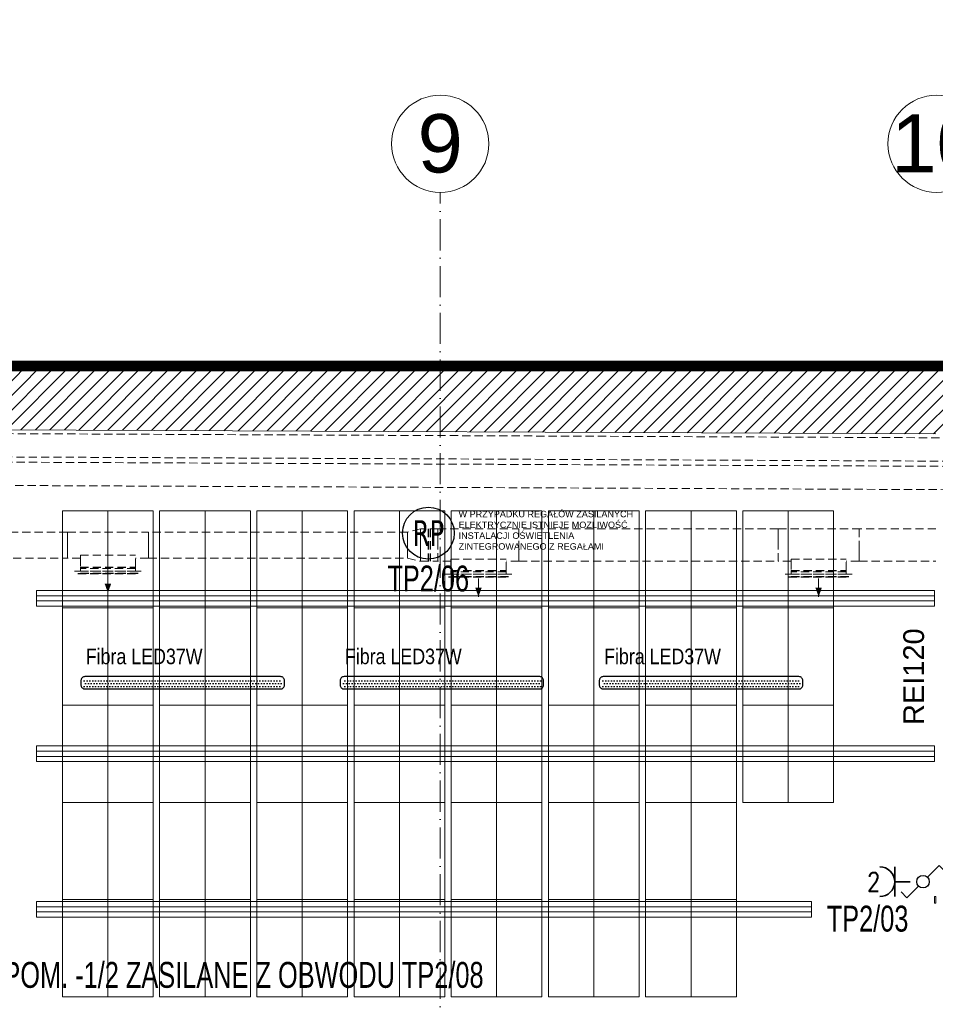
# Model space of a CAD drawing. Header units: millimetres. Extents: x 167773 to 185035, y -114105 to -66770.
# Tile 98 of 114: x 174287 to 174994, y -86638 to -85879. Entities that reach past the tile are written whole.
import ezdxf
from ezdxf.enums import TextEntityAlignment as Align

# ---------------------------------------------------------------- set-up
doc = ezdxf.new("R2010")
doc.units = ezdxf.units.MM
for name, pattern in [('ACAD_ISO03W100', [30, 12, -18]), ('ACAD_ISO10W100', [18, 12, -3, 0, -3]), ('DASHED', [0.75, 0.5, -0.25]), ('HIDDEN', [9.525, 6.35, -3.175])]:
    doc.linetypes.add(name, pattern=pattern)
doc.layers.get('0').update_dxf_attribs({"lineweight": 9})
for name, color, linetype, lineweight in [('!_ppoz', 24, 'Continuous', 9), ('a-osie', 20, 'ACAD_ISO10W100', 9), ('b-cienka', 9, 'Continuous', 9), ('b-ściany', 2, 'Continuous', 9), ('c-wyposażenie', 5, 'Continuous', 9), ('El-klima', 152, 'Continuous', 30), ('EL-łączniki', 210, 'Continuous', 30), ('El_gniazda', 144, 'Continuous', 35), ('EL_oprawy', 96, 'Continuous', 30), ('h-hatch', 8, 'Continuous', 9), ('i-went_mechaniczna', 100, 'Continuous', 9)]:
    doc.layers.add(name, color=color, linetype=linetype, lineweight=lineweight)
doc.layers.add('!zakres', color=7, linetype='ACAD_ISO03W100', lineweight=60, true_color=0x8a14ff)
doc.styles.add('Arial', font='arial.ttf')
doc.styles.add('ES1', font='ARIALN.TTF')
doc.styles.add('PPAB_100', font='arial.ttf', dxfattribs={"height": 18})
doc.styles.add('PPAB_20', font='arial.ttf', dxfattribs={"height": 4})
doc.styles.add('ROMANS', font='romans__.ttf', dxfattribs={"height": 0.2})
doc.styles.add('symbole', font='tahoma.ttf', dxfattribs={"width": 0.8})

# ---------------------------------------------------------------- blocks, each defined once
blk = doc.blocks.new('centrala_piwnica')
at = {"layer": 'h-hatch', "linetype": 'HIDDEN', "lineweight": -2}
for p, q in [((-1947.47, 100.66, -1.57), (-1998.97, 100.66, -1.57)), ((-1947.47, 90.66, -1.57), (-1947.47, 100.66, -1.57)), ((-1947.47, 100.66, -1.57), (-1947.47, 80.66, -1.57)), ((-1947.47, 100.66, -1.57), (-1884.97, 100.66, -1.57)), ((-1884.97, 80.66, -1.57), (-1884.97, 100.66, -1.57)), ((-1884.97, 100.66, -1.57), (-1884.97, 90.66, -1.57)), ((-1684.97, 100.66, -1.57), (-1884.97, 100.66, -1.57)), ((-1675.07, 103.16, -1.57), (-1684.97, 100.66, -1.57)), ((-1684.97, 90.66, -1.57), (-1684.97, 100.66, -1.57)), ((-1684.97, 100.66, -1.57), (-1684.97, 90.66, -1.57)), ((-1675.07, 103.16, -1.57), (-1675.07, 90.66, -1.57)), ((-1661.57, 103.16, -1.57), (-1675.07, 103.16, -1.57)), ((-1675.07, 90.66, -1.57), (-1675.07, 103.16, -1.57)), ((-1661.57, 90.66, -1.57), (-1661.57, 103.16, -1.57)), ((-1661.57, 103.16, -1.57), (-1661.57, 78.16, -1.57)), ((-1661.57, 103.16, -1.57), (-1599.07, 103.16, -1.57)), ((-1599.07, 78.16, -1.57), (-1599.07, 103.16, -1.57)), ((-1599.07, 103.16, -1.57), (-1599.07, 90.66, -1.57)), ((-1399.07, 103.16, -1.57), (-1599.07, 103.16, -1.57)), ((-1399.07, 90.66, -1.57), (-1399.07, 103.16, -1.57)), ((-1399.07, 103.16, -1.57), (-1399.07, 78.16, -1.57)), ((-1399.07, 103.16, -1.57), (-1336.57, 103.16, -1.57)), ((-1336.57, 78.16, -1.57), (-1336.57, 103.16, -1.57)), ((-1336.57, 103.16, -1.57), (-1336.57, 90.66, -1.57)), ((-1277.3, 103.16, 50.43), (-1336.57, 103.16, -1.57)), ((-1947.47, 80.66, -1.57), (-1947.47, 90.66, -1.57)), ((-1884.97, 90.66, -1.57), (-1884.97, 80.66, -1.57)), ((-1684.97, 80.66, -1.57), (-1684.97, 90.66, -1.57)), ((-1684.97, 90.66, -1.57), (-1684.97, 80.66, -1.57)), ((-1675.07, 90.66, -1.57), (-1675.07, 78.16, -1.57)), ((-1675.07, 78.16, -1.57), (-1675.07, 90.66, -1.57)), ((-1661.57, 78.16, -1.57), (-1661.57, 90.66, -1.57)), ((-1599.07, 90.66, -1.57), (-1599.07, 78.16, -1.57)), ((-1399.07, 78.16, -1.57), (-1399.07, 90.66, -1.57)), ((-1336.57, 90.66, -1.57), (-1336.57, 78.16, -1.57)), ((-1998.97, 80.66, -1.57), (-1947.47, 80.66, -1.57)), ((-1937.47, 80.66, -1.57), (-1947.47, 80.66, -1.57)), ((-1937.47, 82.85, -1.57), (-1894.97, 82.85, -1.57)), ((-1937.47, 82.85, -1.57), (-1937.47, 80.66, -1.57)), ((-1937.47, 80.66, -1.57), (-1937.47, 73.66, -1.57)), ((-1894.97, 73.66, -1.57), (-1894.97, 82.85, -1.57)), ((-1884.97, 80.66, -1.57), (-1894.97, 80.66, -1.57)), ((-1884.97, 80.66, -1.57), (-1684.97, 80.66, -1.57)), ((-1684.97, 80.66, -1.57), (-1675.07, 78.16, -1.57)), ((-1675.07, 78.16, -1.57), (-1661.57, 78.16, -1.57)), ((-1651.57, 78.16, -1.57), (-1661.57, 78.16, -1.57)), ((-1651.57, 79.84, -1.57), (-1609.07, 79.84, -1.57)), ((-1651.57, 79.84, -1.57), (-1651.57, 78.16, -1.57)), ((-1651.57, 78.16, -1.57), (-1651.57, 71.16, -1.57)), ((-1609.07, 71.16, -1.57), (-1609.07, 79.84, -1.57)), ((-1599.07, 78.16, -1.57), (-1609.07, 78.16, -1.57)), ((-1599.07, 78.16, -1.57), (-1399.07, 78.16, -1.57)), ((-1389.07, 78.16, -1.57), (-1399.07, 78.16, -1.57)), ((-1389.07, 79.84, -1.57), (-1346.57, 79.84, -1.57)), ((-1389.07, 79.84, -1.57), (-1389.07, 78.16, -1.57)), ((-1389.07, 78.16, -1.57), (-1389.07, 71.16, -1.57)), ((-1346.57, 71.16, -1.57), (-1346.57, 79.84, -1.57)), ((-1336.57, 78.16, -1.57), (-1346.57, 78.16, -1.57)), ((-1336.57, 78.16, -1.57), (-1277.3, 78.16, 50.43)), ((-1937.47, 70.66, -1.57), (-1941.97, 70.66, -1.57)), ((-1937.47, 73.66, -1.57), (-1937.47, 70.66, -1.57)), ((-1894.97, 70.66, -1.57), (-1937.47, 70.66, -1.57)), ((-1894.97, 73.66, -1.57), (-1894.97, 70.66, -1.57)), ((-1890.47, 70.66, -1.57), (-1894.97, 70.66, -1.57)), ((-1651.57, 71.16, -1.57), (-1651.57, 68.16, -1.57)), ((-1609.07, 71.16, -1.57), (-1609.07, 68.16, -1.57)), ((-1389.07, 71.16, -1.57), (-1389.07, 68.16, -1.57)), ((-1346.57, 71.16, -1.57), (-1346.57, 68.16, -1.57)), ((-1651.57, 68.16, -1.57), (-1656.07, 68.16, -1.57)), ((-1609.07, 68.16, -1.57), (-1651.57, 68.16, -1.57)), ((-1604.57, 68.16, -1.57), (-1609.07, 68.16, -1.57)), ((-1389.07, 68.16, -1.57), (-1393.57, 68.16, -1.57)), ((-1346.57, 68.16, -1.57), (-1389.07, 68.16, -1.57)), ((-1342.07, 68.16, -1.57), (-1346.57, 68.16, -1.57))]:
    blk.add_line(p, q, dxfattribs=at)
at = {"layer": 'h-hatch', "linetype": 'HIDDEN', "lineweight": -3}
for p, q in [((-1669.07, 103.16, -1.57), (-1669.07, 78.16, -1.57)), ((-1667.57, 103.16, -1.57), (-1667.57, 78.16, -1.57)), ((-1937.47, 73.66, -1.57), (-1894.97, 73.66, -1.57)), ((-1651.57, 71.16, -1.57), (-1609.07, 71.16, -1.57)), ((-1389.07, 71.16, -1.57), (-1346.57, 71.16, -1.57))]:
    blk.add_line(p, q, dxfattribs=at)
at = {"layer": 'h-hatch', "linetype": 'HIDDEN', "lineweight": -2, "extrusion": (0, -1, 1e-16)}
for p, q in [((-1937.47, 70.66, -1.57), (-1939.47, 70.66, -1.57)), ((-1892.97, 68.66, -1.57), (-1939.47, 68.66, -1.57)), ((-1937.47, 70.66, -1.57), (-1937.47, 72.66, -1.57)), ((-1894.97, 72.66, -1.57), (-1937.47, 72.66, -1.57)), ((-1937.47, 70.66, -1.57), (-1894.97, 70.66, -1.57)), ((-1894.97, 72.66, -1.57), (-1894.97, 70.66, -1.57)), ((-1892.97, 70.66, -1.57), (-1894.97, 70.66, -1.57)), ((-1651.57, 68.16, -1.57), (-1651.57, 70.16, -1.57)), ((-1609.07, 70.16, -1.57), (-1651.57, 70.16, -1.57)), ((-1609.07, 70.16, -1.57), (-1609.07, 68.16, -1.57)), ((-1389.07, 68.16, -1.57), (-1389.07, 70.16, -1.57)), ((-1346.57, 70.16, -1.57), (-1389.07, 70.16, -1.57)), ((-1346.57, 70.16, -1.57), (-1346.57, 68.16, -1.57)), ((-1651.57, 68.16, -1.57), (-1653.57, 68.16, -1.57)), ((-1607.07, 66.16, -1.57), (-1653.57, 66.16, -1.57)), ((-1651.57, 68.16, -1.57), (-1609.07, 68.16, -1.57)), ((-1607.07, 68.16, -1.57), (-1609.07, 68.16, -1.57)), ((-1389.07, 68.16, -1.57), (-1391.07, 68.16, -1.57)), ((-1344.57, 66.16, -1.57), (-1391.07, 66.16, -1.57)), ((-1389.07, 68.16, -1.57), (-1346.57, 68.16, -1.57)), ((-1344.57, 68.16, -1.57), (-1346.57, 68.16, -1.57))]:
    blk.add_line(p, q, dxfattribs=at)
at = {"layer": 'h-hatch', "linetype": 'HIDDEN', "lineweight": -3, "extrusion": (0, -1, 1e-16)}
for p, q in [((-1939.47, 68.66, -1.57), (-1892.97, 68.66, -1.57)), ((-1892.97, 68.66, -1.57), (-1939.47, 68.66, -1.57)), ((-1653.57, 66.16, -1.57), (-1607.07, 66.16, -1.57)), ((-1607.07, 66.16, -1.57), (-1653.57, 66.16, -1.57)), ((-1391.07, 66.16, -1.57), (-1344.57, 66.16, -1.57)), ((-1344.57, 66.16, -1.57), (-1391.07, 66.16, -1.57))]:
    blk.add_line(p, q, dxfattribs=at)
blk = doc.blocks.new('strzalka')
at = {"layer": 'h-hatch'}
blk.add_lwpolyline([(0, 14, 0, 5, 0), (0, 7, 0, 0, 0)], format="xyseb", dxfattribs=at)
blk.add_lwpolyline([(0, 0), (0, 14)], dxfattribs=at)
blk = doc.blocks.new('LED 37W')
h = blk.add_hatch()
h.set_pattern_fill('DOTS', color=256, scale=35)
h.set_pattern_definition([(0, (8e-13, -4e-12), (1.09375, 2.1875), [0, -2.1875])])
h.paths.add_polyline_path([(76.5, 2.75), (-76.5, 2.75), (-76.5, -2.75), (76.5, -2.75)])
blk.add_lwpolyline([(-75.5, -4.75), (75.5, -4.75, 0.414214), (78.5, -1.75), (78.5, 1.75, 0.414214), (75.5, 4.75), (-75.5, 4.75, 0.414214), (-78.5, 1.75), (-78.5, -1.75, 0.414214)], format="xyb", close=True)
at = {"style": 'ES1', "flags": 1}
blk.add_attdef('TYP', (-74.8, 30.4), '', height=12, rotation=360, dxfattribs=at)
at = {"style": 'ES1'}
blk.add_attdef('KOD', (-74.8, 14.37), '', height=12, rotation=360, dxfattribs=at)
blk = doc.blocks.new('gniazdo3')
at = {"color": 0, "linetype": 'Continuous'}
blk.add_line((4.94, -4.8), (4.94, 4.8), dxfattribs=at)
at = {"color": 0}
blk.add_line((4.94, 0), (0, 0), dxfattribs=at)
at = {"color": 0, "linetype": 'Continuous', "extrusion": (0, 0, -1)}
blk.add_ellipse((9.74, 0), major_axis=(-3.39, 3.39), ratio=1, start_param=3.926993, end_param=7.068585, dxfattribs=at)
at = {"color": 0, "linetype": 'Continuous', "style": 'ROMANS', "width": 0.8, "flags": 4}
blk.add_attdef('NR', text='', height=6, dxfattribs=at).set_placement((14.48, 0), align=Align.MIDDLE_CENTER)
blk = doc.blocks.new('WPRZE')
for p, q in [((0.0424, 0.0424), (0.1556, 0.1556)), ((0.1556, 0.1556), (0.2121, 0.099)), ((-0.0424, -0.0424), (-0.1556, -0.1556)), ((-0.1556, -0.1556), (-0.2121, -0.099))]:
    blk.add_line(p, q)
blk.add_circle((0, 0), 0.06)

msp = doc.modelspace()

# ---------------------------------------------------------------- hatches: boundary and pattern name
at = {"layer": 'h-hatch'}
h = msp.add_hatch(dxfattribs=at)
h.set_pattern_fill('ANSI31', color=256, scale=2.5, style=0)
h.paths.add_polyline_path([(175326.44, -86145.89), (174965.78, -86145.89), (174998.93, -86198.27), (175009.44, -86198.36), (175326.44, -86199.77)])
h.paths.add_polyline_path([(173489.9, -86145.89), (173445.44, -86145.89), (173383.44, -86145.89), (173383.44, -86191.13), (173489.9, -86191.6)])
h.paths.add_polyline_path([(174965.78, -86145.89), (173489.9, -86145.89), (173489.9, -86191.6), (174994.44, -86198.23), (174998.93, -86198.27)])

# ---------------------------------------------------------------- linework, layer by layer
at = {"layer": '!_ppoz'}
msp.add_lwpolyline([(174994.44, -86555.39), (174994.44, -86560.39), (174993.44, -86560.39), (174993.44, -86555.39)], close=True, dxfattribs=at)
at = {"layer": '!zakres', "linetype": 'DASHED', "ltscale": 60, "const_width": 8, "flags": 128}
msp.add_lwpolyline([(177165.95, -86145.89), (179254.44, -86145.89), (179254.44, -87087.89), (175743.44, -87087.89), (175743.44, -87085.89), (170976.44, -87085.89), (170976.44, -86757.89), (171105.44, -86757.89), (171105.44, -86186.89), (170976.44, -86186.89), (170976.44, -86145.89), (176979.97, -86145.89), (177896.19, -82620.89), (177326.67, -82620.89), (177326.67, -82317.89)], dxfattribs=at)
at = {"layer": 'a-osie', "ltscale": 2}
msp.add_line((174611.94, -87211.89), (174611.94, -86011.89), dxfattribs=at)
at = {"layer": 'a-osie', "linetype": 'Continuous'}
for centre in [(174611.94, -85974.39), (174994.94, -85974.39)]:
    msp.add_circle(centre, 37.5, dxfattribs=at)
at = {"layer": 'b-cienka', "ltscale": 0.5}
for points in [[(174300.44, -86331.14), (174993.44, -86331.14), (174993.44, -86319.14), (174300.44, -86319.14)], [(174300.44, -86451.14), (174993.44, -86451.14), (174993.44, -86439.14), (174300.44, -86439.14)], [(174300.44, -86571.14), (174898.44, -86571.14), (174898.44, -86559.14), (174300.44, -86559.14)]]:
    msp.add_lwpolyline(points, close=True, dxfattribs=at)
at = {"layer": 'b-ściany'}
for p, q in [((173445.44, -86145.89), (176938.64, -86145.89)), ((173498.44, -86191.64), (174994.44, -86198.23))]:
    msp.add_line(p, q, dxfattribs=at)
at = {"layer": 'c-wyposażenie'}
for p, q in [((174355.44, -86257.64), (174355.44, -86332.64)), ((174430.44, -86257.64), (174430.44, -86332.64)), ((174505.44, -86257.64), (174505.44, -86332.64)), ((174580.44, -86257.64), (174580.44, -86332.64)), ((174655.44, -86257.64), (174655.44, -86332.64)), ((174730.44, -86257.64), (174730.44, -86332.64)), ((174805.44, -86257.64), (174805.44, -86332.64)), ((174880.44, -86257.64), (174880.44, -86332.64)), ((174355.44, -86332.64), (174355.44, -86407.64)), ((174430.44, -86332.64), (174430.44, -86407.64)), ((174505.44, -86332.64), (174505.44, -86407.64)), ((174580.44, -86332.64), (174580.44, -86407.64)), ((174655.44, -86332.64), (174655.44, -86407.64)), ((174730.44, -86332.64), (174730.44, -86407.64)), ((174805.44, -86332.64), (174805.44, -86407.64)), ((174880.44, -86332.64), (174880.44, -86407.64)), ((174355.44, -86407.64), (174355.44, -86482.64)), ((174430.44, -86407.64), (174430.44, -86482.64)), ((174505.44, -86407.64), (174505.44, -86482.64)), ((174580.44, -86407.64), (174580.44, -86482.64)), ((174655.44, -86407.64), (174655.44, -86482.64)), ((174730.44, -86407.64), (174730.44, -86482.64)), ((174805.44, -86407.64), (174805.44, -86482.64)), ((174880.44, -86407.64), (174880.44, -86482.64)), ((174355.44, -86482.64), (174355.44, -86557.64)), ((174430.44, -86482.64), (174430.44, -86557.64)), ((174505.44, -86482.64), (174505.44, -86557.64)), ((174580.44, -86482.64), (174580.44, -86557.64)), ((174655.44, -86482.64), (174655.44, -86557.64)), ((174730.44, -86482.64), (174730.44, -86557.64)), ((174805.44, -86482.64), (174805.44, -86557.64)), ((174355.44, -86557.64), (174355.44, -86632.64)), ((174430.44, -86557.64), (174430.44, -86632.64)), ((174505.44, -86557.64), (174505.44, -86632.64)), ((174580.44, -86557.64), (174580.44, -86632.64)), ((174655.44, -86557.64), (174655.44, -86632.64)), ((174730.44, -86557.64), (174730.44, -86632.64)), ((174805.44, -86557.64), (174805.44, -86632.64))]:
    msp.add_line(p, q, dxfattribs=at)
at = {"layer": 'c-wyposażenie', "ltscale": 0.5}
for p, q in [((174993.44, -86323.14), (174300.44, -86323.14)), ((174993.44, -86327.14), (174300.44, -86327.14)), ((174993.44, -86443.14), (174300.44, -86443.14)), ((174993.44, -86447.14), (174300.44, -86447.14)), ((174898.44, -86563.14), (174300.44, -86563.14)), ((174898.44, -86567.14), (174300.44, -86567.14)), ((174898.44, -86563.14), (174898.44, -86567.14))]:
    msp.add_line(p, q, dxfattribs=at)
at = {"layer": 'c-wyposażenie'}
for points in [[(174320.44, -86332.64), (174390.44, -86332.64), (174390.44, -86257.64), (174320.44, -86257.64)], [(174395.44, -86332.64), (174465.44, -86332.64), (174465.44, -86257.64), (174395.44, -86257.64)], [(174470.44, -86332.64), (174540.44, -86332.64), (174540.44, -86257.64), (174470.44, -86257.64)], [(174545.44, -86332.64), (174615.44, -86332.64), (174615.44, -86257.64), (174545.44, -86257.64)], [(174620.44, -86332.64), (174690.44, -86332.64), (174690.44, -86257.64), (174620.44, -86257.64)], [(174695.44, -86332.64), (174765.44, -86332.64), (174765.44, -86257.64), (174695.44, -86257.64)], [(174770.44, -86332.64), (174840.44, -86332.64), (174840.44, -86257.64), (174770.44, -86257.64)], [(174845.44, -86332.64), (174915.44, -86332.64), (174915.44, -86257.64), (174845.44, -86257.64)], [(174320.44, -86407.64), (174390.44, -86407.64), (174390.44, -86332.64), (174320.44, -86332.64)], [(174395.44, -86407.64), (174465.44, -86407.64), (174465.44, -86332.64), (174395.44, -86332.64)], [(174470.44, -86407.64), (174540.44, -86407.64), (174540.44, -86332.64), (174470.44, -86332.64)], [(174545.44, -86407.64), (174615.44, -86407.64), (174615.44, -86332.64), (174545.44, -86332.64)], [(174620.44, -86407.64), (174690.44, -86407.64), (174690.44, -86332.64), (174620.44, -86332.64)], [(174695.44, -86407.64), (174765.44, -86407.64), (174765.44, -86332.64), (174695.44, -86332.64)], [(174770.44, -86407.64), (174840.44, -86407.64), (174840.44, -86332.64), (174770.44, -86332.64)], [(174845.44, -86407.64), (174915.44, -86407.64), (174915.44, -86332.64), (174845.44, -86332.64)], [(174320.44, -86482.64), (174390.44, -86482.64), (174390.44, -86407.64), (174320.44, -86407.64)], [(174395.44, -86482.64), (174465.44, -86482.64), (174465.44, -86407.64), (174395.44, -86407.64)], [(174470.44, -86482.64), (174540.44, -86482.64), (174540.44, -86407.64), (174470.44, -86407.64)], [(174545.44, -86482.64), (174615.44, -86482.64), (174615.44, -86407.64), (174545.44, -86407.64)], [(174620.44, -86482.64), (174690.44, -86482.64), (174690.44, -86407.64), (174620.44, -86407.64)], [(174695.44, -86482.64), (174765.44, -86482.64), (174765.44, -86407.64), (174695.44, -86407.64)], [(174770.44, -86482.64), (174840.44, -86482.64), (174840.44, -86407.64), (174770.44, -86407.64)], [(174845.44, -86482.64), (174915.44, -86482.64), (174915.44, -86407.64), (174845.44, -86407.64)], [(174320.44, -86557.64), (174390.44, -86557.64), (174390.44, -86482.64), (174320.44, -86482.64)], [(174395.44, -86557.64), (174465.44, -86557.64), (174465.44, -86482.64), (174395.44, -86482.64)], [(174470.44, -86557.64), (174540.44, -86557.64), (174540.44, -86482.64), (174470.44, -86482.64)], [(174545.44, -86557.64), (174615.44, -86557.64), (174615.44, -86482.64), (174545.44, -86482.64)], [(174620.44, -86557.64), (174690.44, -86557.64), (174690.44, -86482.64), (174620.44, -86482.64)], [(174695.44, -86557.64), (174765.44, -86557.64), (174765.44, -86482.64), (174695.44, -86482.64)], [(174770.44, -86557.64), (174840.44, -86557.64), (174840.44, -86482.64), (174770.44, -86482.64)], [(174320.44, -86632.64), (174390.44, -86632.64), (174390.44, -86557.64), (174320.44, -86557.64)], [(174395.44, -86632.64), (174465.44, -86632.64), (174465.44, -86557.64), (174395.44, -86557.64)], [(174470.44, -86632.64), (174540.44, -86632.64), (174540.44, -86557.64), (174470.44, -86557.64)], [(174545.44, -86632.64), (174615.44, -86632.64), (174615.44, -86557.64), (174545.44, -86557.64)], [(174620.44, -86632.64), (174690.44, -86632.64), (174690.44, -86557.64), (174620.44, -86557.64)], [(174695.44, -86632.64), (174765.44, -86632.64), (174765.44, -86557.64), (174695.44, -86557.64)], [(174770.44, -86632.64), (174840.44, -86632.64), (174840.44, -86557.64), (174770.44, -86557.64)]]:
    msp.add_lwpolyline(points, close=True, dxfattribs=at)
at = {"layer": 'El-klima', "ltscale": 0.5}
msp.add_circle((174602.81, -86274.89), 20, dxfattribs=at)
at = {"layer": 'h-hatch', "linetype": 'HIDDEN'}
for points in [[(173333.44, -86421.89), (173333.44, -86193.91), (175061.54, -86201.59, -0.412912), (175084.44, -86224.59), (175084.44, -86269.71, 0.412912), (175089.42, -86274.71), (175139.42, -86274.94, 0.415516), (175144.44, -86269.94), (175144.44, -86225.06, -0.415516), (175167.54, -86202.06), (176549.53, -86208.2)], [(173313.44, -86421.89), (173313.44, -86215.82), (175039.54, -86223.49, -0.412912), (175062.44, -86246.49), (175062.44, -86291.62, 0.412912), (175067.42, -86296.62), (175161.42, -86297.03, 0.415516), (175166.44, -86292.03), (175166.44, -86247.16, -0.415516), (175189.54, -86224.16), (176549.45, -86230.2)], [(173351.44, -86421.89), (173351.44, -86211.99), (175061.46, -86219.59, -0.412912), (175066.44, -86224.59), (175066.44, -86269.71, 0.412912), (175089.34, -86292.71), (175139.34, -86292.94, 0.415516), (175162.44, -86269.94), (175162.44, -86225.06, -0.415516), (175167.46, -86220.06), (176549.46, -86226.2)], [(173331.44, -86421.89), (173331.44, -86233.9), (175039.46, -86241.49, -0.412912), (175044.44, -86246.49), (175044.44, -86291.62, 0.412912), (175067.34, -86314.62), (175161.34, -86315.03, 0.415516), (175184.44, -86292.03), (175184.44, -86247.16, -0.415516), (175189.46, -86242.16), (176549.44, -86248.2)]]:
    msp.add_lwpolyline(points, format="xyb", dxfattribs=at)

# ---------------------------------------------------------------- block references
at = {"layer": 'EL-łączniki', "xscale": 80, "yscale": 80, "zscale": 80}
msp.add_blockref('WPRZE', (174984.46, -86543.89), dxfattribs=at)
at = {"layer": 'El_gniazda'}
ref = msp.add_blockref('gniazdo3', (174974.46, -86543.89), dxfattribs=dict(at, xscale=-2.399999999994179, yscale=2.399999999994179, zscale=2.399999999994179))
ref.add_attrib('NR', '2', dxfattribs={"linetype": 'Continuous', "height": 14.4, "style": 'ROMANS', "width": 0.8}).set_placement((174946.45, -86543.89), align=Align.MIDDLE_CENTER)
at = {"layer": 'EL_oprawy', "ltscale": 0.5}
for p in [(174413.2, -86390.39), (174613.2, -86390.39), (174813.2, -86390.39)]:
    msp.add_blockref('LED 37W', p, dxfattribs=at).add_auto_attribs({'KOD': 'Fibra LED37W'})
at = {"layer": 'h-hatch', "rotation": 180}
for p in [(174355.52, -86306.94, -52), (174641.42, -86309.96, -52), (174903.92, -86309.96, -52)]:
    msp.add_blockref('strzalka', p, dxfattribs=at)
at = {"layer": 'i-went_mechaniczna'}
msp.add_blockref('centrala_piwnica', (176271.76, -86374.79, -50.43), dxfattribs=at)

# ---------------------------------------------------------------- texts
at = {"layer": '!_ppoz', "insert": (174977.35, -86422.92), "char_height": 16, "width": 2937.189, "attachment_point": 4, "rotation": 90, "style": 'PPAB_100'}
msp.add_mtext('{\\fArial|b0|i0|c238|p34;REI120}', dxfattribs=at)
at = {"layer": 'a-osie', "linetype": 'ACAD_ISO10W100', "char_height": 45, "width": 4405.7835, "attachment_point": 5, "style": 'PPAB_100'}
for s, insert in [('9', (174611.94, -85974.39)), ('10', (174994.94, -85974.39))]:
    msp.add_mtext(s, dxfattribs=dict(at, insert=insert))
at = {"layer": 'El-klima', "style": 'symbole', "width": 0.8}
msp.add_text('RP', height=20, dxfattribs=at).set_placement((174602.81, -86274.89), align=Align.MIDDLE_CENTER)
at = {"layer": 'El_gniazda', "style": 'Arial', "width": 0.7}
for s, p in [('TP2/06', (174602.65, -86319.89)), ('TP2/03', (174941.67, -86582.37)), ('OŚWIETLENIE POM. -1/2 ZASILANE Z OBWODU TP2/08', (174390.59, -86625.78))]:
    msp.add_text(s, height=20, dxfattribs=at).set_placement(p, align=Align.CENTER)
at = {"layer": 'EL_oprawy', "ltscale": 0.5, "insert": (174626.1, -86257.64), "char_height": 5, "width": 158.1287, "attachment_point": 1, "style": 'PPAB_20'}
msp.add_mtext('W PRZYPADKU REGAŁÓW ZASILANYCH ELEKTRYCZNIE ISTNIEJE MOZLIWOŚĆ INSTALACJI OŚWIETLENIA ZINTEGROWANEGO Z REGAŁAMI', dxfattribs=at)

doc.saveas('drawing.dxf')
